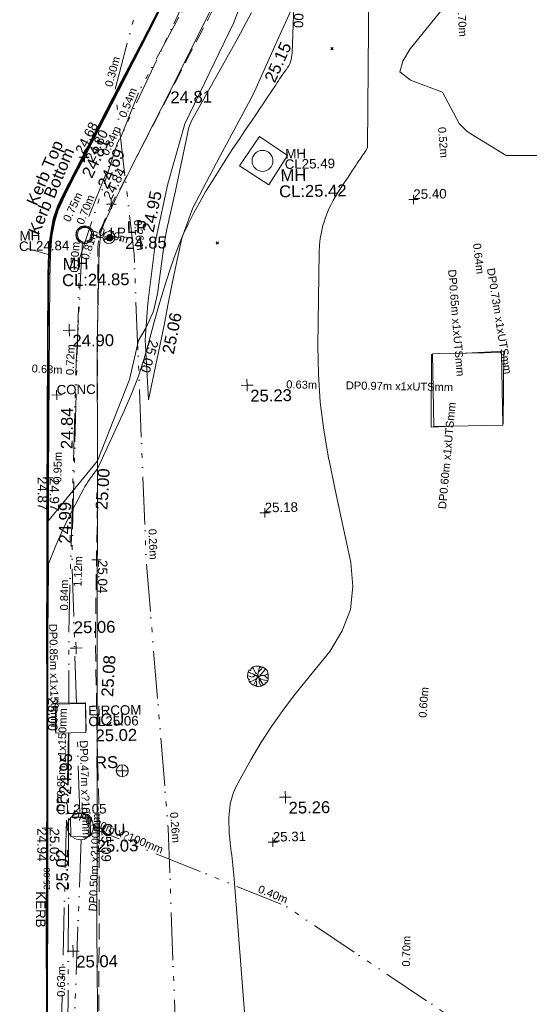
# Model space of a CAD drawing. Header units: millimetres. Extents: x -287732 to 520720, y -88450 to 287754.
# Tile 111 of 256: x -281912 to -265858, y 99529 to 130532. Entities that reach past the tile are written whole.
import ezdxf

# ---------------------------------------------------------------- set-up
doc = ezdxf.new("R2010")
doc.units = ezdxf.units.MM
for name, pattern in [('IMPORT-DASHED _2_', [750, 500, -250]), ('IMPORT-UG_EIR_QLB2 _2_', [2750, 1500, -300, 0, -300, 150, -300, 0, -200]), ('IMPORT-UG_ELEC_LV_QLB2 _2_', [2700, 1500, -300, 0, -250, 150, -300, 0, -200]), ('IMPORT-UG_ELEC_STREET LIGHTING_QLB2 _2_', [2700, 1500, -300, 0, -250, 150, -300, 0, -200])]:
    doc.linetypes.add(name, pattern=pattern)
for name, color, linetype, lineweight, true_color in [('00_TOPO_CONCRETE', 9, 'Continuous', 9, 0x808080), ('00_TOPO_FOOTPATH', 7, 'Continuous', 9, 0xa50000), ('00_TOPO_FURN_LAMP_POST', 7, 'Continuous', 9, 0x666666), ('00_TOPO_FURN_SIGN', 7, 'Continuous', 9, 0x666666), ('00_TOPO_KERB_BOTTOM', 1, 'Continuous', 9, 0xff0000), ('00_TOPO_KERB_TOP', 7, 'Continuous', 9, 0xa500a5), ('00_TOPO_LEVEL_SPOT', 7, 'Continuous', 9, 0x666666), ('00_TOPO_SERV_IC', 5, 'Continuous', 9, 0x0000ff), ('00_TOPO_SERV_MH', 7, 'Continuous', 9, 0x666666), ('00_UAV_SLOPE_BOTTOM', 30, 'Continuous', 9, 0xff7f00), ('00_UAV_SLOPE_TOP', 40, 'Continuous', 9, 0xffbf00), ('01_DTM_CONTOUR_MJR', 7, 'Continuous', 9, 0x7f3f00), ('01_DTM_CONTOUR_MJR_LABELS', 7, 'Continuous', 9, 0x7f3f00), ('01_DTM_CONTOUR_MNR', 7, 'Continuous', 9, 0xa5a552), ('12333-PUM-2D-U-0001-C01 - Rev2_REVIT IMPORT_dwg', 7, 'Continuous', 9, 0x767676), ('CONTOURS_INDEX', 4, 'Continuous', 9, 0x00ffff), ('CONTOURS_INDEX_LVL', 4, 'Continuous', 9, 0x00ffff), ('CONTOURS_MINOR', 7, 'Continuous', 9, 0x00a5a5), ('EIRCOM_COVER', 3, 'Continuous', 9, 0x00ff00), ('EIRCOM_COVER_LVL', 3, 'Continuous', 9, 0x00ff00), ('EIRCOM_COVER_TXT', 3, 'Continuous', 9, 0x00ff00), ('INSPECTION_COVER', 7, 'Continuous', 9, 0xa50000), ('INSPECTION_COVER_LVL', 7, 'Continuous', 9, 0xa50000), ('INSPECTION_COVER_TXT', 7, 'Continuous', 9, 0xa50000), ('KERB_BOTTOM', 7, 'Continuous', 9, 0x0000a5), ('KERB_BOTTOM_LVL', 7, 'Continuous', 9, 0x0000a5), ('KERB_BOTTOM_TXT', 7, 'Continuous', 9, 0x0000a5), ('KERB_TOP', 2, 'Continuous', 9, 0xffff00), ('KERB_TOP_LVL', 2, 'Continuous', 9, 0xffff00), ('LAMPPOST', 6, 'Continuous', 9, 0xff00ff), ('LAMPPOST_TXT', 6, 'Continuous', 9, 0xff00ff), ('MANHOLES', 7, 'Continuous', 9, 0xa50000), ('MANHOLES_LVL', 7, 'Continuous', 9, 0xa50000), ('MANHOLES_TXT', 7, 'Continuous', 9, 0xa50000), ('PUM-EIRCOMM-MH', 6, 'Continuous', 9, 0xff00ff), ('PUM-EIRCOMM-NOTES', 6, 'Continuous', 9, 0xff00ff), ('PUM-EIRCOMM-QLB2', 6, 'IMPORT-UG_EIR_QLB2 _2_', 9, 0xff00ff), ('PUM-ELECTRIC-LV-QLB2', 1, 'IMPORT-UG_ELEC_LV_QLB2 _2_', 9, 0xff0000), ('PUM-ELECTRIC-MH', 1, 'Continuous', 9, 0xff0000), ('PUM-ELECTRIC-SL-QLB2', 7, 'IMPORT-UG_ELEC_STREET LIGHTING_QLB2 _2_', 9, 0xff7f7f), ('SAPLING', 120, 'Continuous', 9, 0x00ffbf), ('SPOT_HEIGHTS_LVL', 7, 'Continuous', 9, 0x00a500)]:
    doc.layers.add(name, color=color, linetype=linetype, lineweight=lineweight, true_color=true_color)
for name, color, linetype, lineweight in [('CHANGE_OF_SURFACE', 7, 'IMPORT-DASHED _2_', 9), ('CHANGE_OF_SURFACE_LVL', 7, 'Continuous', 9), ('GEN-TEXT', 7, 'Continuous', 9), ('Text', 7, 'Continuous', 9), ('TEXT_TXT', 7, 'Continuous', 9)]:
    doc.layers.add(name, color=color, linetype=linetype, lineweight=lineweight)
doc.styles.add('Arial_1', font='arial.ttf', dxfattribs={"height": 250})
doc.styles.add('Arial_3', font='arial.ttf', dxfattribs={"height": 300})
doc.styles.add('Swis721 Lt BT_1', font='swissl.ttf', dxfattribs={"height": 200})
doc.styles.add('Swis721 Lt BT_2', font='swissl.ttf', dxfattribs={"height": 375})

# ---------------------------------------------------------------- blocks, each defined once
blk = doc.blocks.new('12333-PUM-2D-U-0001-C01 - Rev2_REVIT IMPORT_dwg_MSL_RoadSign_SYM-2077193-Site Location Plan Proposed')
at = {"layer": '00_TOPO_FURN_SIGN', "color": 254, "true_color": 0xcccccc}
for p, q in [((-500, 0), (500, 0)), ((0, -500), (0, 500))]:
    blk.add_line(p, q, dxfattribs=at)
blk.add_circle((0, 0), 500, dxfattribs=at)
blk = doc.blocks.new('12333-PUM-2D-U-0001-C01 - Rev2_REVIT IMPORT_dwg_MSL_Lamp_Post_SYM-2077199-Site Location Plan Proposed')
at = {"layer": '00_TOPO_FURN_LAMP_POST', "color": 254, "true_color": 0xcccccc, "flags": 128}
for points in [[(-500, 0), (-1000, 0), (-1000, 317)], [(500, 0), (1000, 0), (1000, -317)]]:
    blk.add_lwpolyline(points, dxfattribs=at)
at = {"layer": '00_TOPO_FURN_LAMP_POST', "color": 254, "true_color": 0xcccccc}
blk.add_circle((0, 0), 500, dxfattribs=at)
blk = doc.blocks.new('12333-PUM-2D-U-0001-C01 - Rev2_REVIT IMPORT_dwg_MM-2077200-Site Location Plan Proposed')
at = {"layer": '00_TOPO_LEVEL_SPOT', "color": 254, "true_color": 0xcccccc, "flags": 128}
for points in [[(0, -500), (0, 0), (-500, 0)], [(500, 0), (0, 0), (0, 500)]]:
    blk.add_lwpolyline(points, dxfattribs=at)
blk = doc.blocks.new('12333-PUM-2D-U-0001-C01 - Rev2_REVIT IMPORT_dwg_MGS62954_T2_Galway_ITM_3d_Rev1-2077680-Site Location Plan Proposed')
at = {"layer": '00_TOPO_CONCRETE', "color": 254, "true_color": 0xcccccc}
for p, q in [((533629210, 725686128), (533629857, 725687042)), ((533629857, 725687042), (533630734, 725686433)), ((533630124, 725685518), (533630734, 725686433)), ((533630124, 725685518), (533629210, 725686128)), ((533635191, 725677822), (533635191, 725680108)), ((533637363, 725680108), (533635191, 725680108)), ((533637363, 725677822), (533637363, 725680108)), ((533635191, 725677822), (533637363, 725677822))]:
    blk.add_line(p, q, dxfattribs=at)
at = {"layer": '00_TOPO_FOOTPATH', "color": 254, "true_color": 0xcccccc, "flags": 128}
blk.add_lwpolyline([(533628738, 725691744), (533627073, 725688517), (533625974, 725686457), (533625283, 725685132), (533624911, 725684377), (533624806, 725684113), (533624743, 725683587), (533624630, 725680580), (533624580, 725676920), (533624460, 725670974), (533624365, 725665358), (533624297, 725662203), (533624269, 725658440)], dxfattribs=at)
at = {"layer": '00_TOPO_KERB_BOTTOM', "color": 254, "true_color": 0xcccccc, "flags": 128}
blk.add_lwpolyline([(533626916, 725691417), (533626222, 725690125), (533625436, 725688678), (533624058, 725686106), (533623622, 725685294), (533623456, 725684961), (533623312, 725684573), (533623268, 725684327), (533623198, 725683964), (533623153, 725683444), (533623119, 725682829), (533623066, 725680530), (533623014, 725678129), (533622956, 725675580), (533622919, 725673361), (533622882, 725671612), (533622851, 725669524), (533622807, 725666844), (533622753, 725664299), (533622710, 725662315), (533622667, 725659602)], dxfattribs=at)
at = {"layer": '00_TOPO_KERB_TOP', "color": 254, "true_color": 0xcccccc, "flags": 128}
blk.add_lwpolyline([(533626935, 725691408), (533626241, 725690115), (533625455, 725688668), (533624077, 725686096), (533623641, 725685284), (533623475, 725684952), (533623333, 725684568), (533623289, 725684324), (533623219, 725683961), (533623174, 725683443), (533623141, 725682828), (533623087, 725680530), (533623036, 725678128), (533622978, 725675579), (533622940, 725673360), (533622903, 725671612), (533622872, 725669524), (533622828, 725666843), (533622774, 725664299), (533622731, 725662314), (533622688, 725659601)], dxfattribs=at)
at = {"layer": '00_TOPO_SERV_IC', "color": 254, "true_color": 0xcccccc}
for p, q in [((533623114, 725668373), (533623114, 725669288)), ((533624066, 725669288), (533623114, 725669288)), ((533624066, 725668373), (533624066, 725669288)), ((533623114, 725668373), (533624066, 725668373)), ((533623533, 725665097), (533623533, 725665706)), ((533623533, 725665706), (533624104, 725665706)), ((533624104, 725665706), (533624104, 725665097)), ((533623533, 725665097), (533624104, 725665097))]:
    blk.add_line(p, q, dxfattribs=at)
at = {"layer": '00_TOPO_SERV_MH', "color": 254, "true_color": 0xcccccc}
blk.add_circle((533629940, 725686275), 330, dxfattribs=at)
blk.add_ellipse((533624275, 725684058), major_axis=(210, 124), ratio=0.999469, dxfattribs=at)
at = {"layer": '00_UAV_SLOPE_BOTTOM', "color": 254, "true_color": 0xcccccc, "flags": 128}
for points in [[(533627518, 725687488), (533629111, 725690643), (533629646, 725692008), (533629664, 725692053), (533629754, 725692523), (533629837, 725693032), (533629915, 725696984), (533629971, 725699764), (533629972, 725701979), (533629975, 725705044)], [(533626215, 725678819), (533626143, 725680706), (533626246, 725681855), (533626530, 725683790), (533626548, 725683913), (533626947, 725685608), (533627518, 725687488)]]:
    blk.add_lwpolyline(points, dxfattribs=at)
at = {"layer": '00_UAV_SLOPE_TOP', "color": 254, "true_color": 0xcccccc, "flags": 128}
for points in [[(533632599, 725704975), (533632552, 725701774), (533632462, 725699980), (533632318, 725697112), (533632037, 725695003), (533631939, 725694266), (533631338, 725691884), (533630568, 725690258), (533629677, 725688372), (533628594, 725686441)], [(533628594, 725686441), (533627723, 725684836), (533627358, 725683883), (533627058, 725682626), (533626881, 725681786), (533626750, 725681161), (533626215, 725678819)]]:
    blk.add_lwpolyline(points, dxfattribs=at)
at = {"layer": '01_DTM_CONTOUR_MJR', "color": 254, "true_color": 0xcccccc, "flags": 128}
blk.add_lwpolyline([(533622683, 725659600), (533622699, 725660786), (533622727, 725662310), (533622738, 725663139), (533622753, 725663796), (533622765, 725664300), (533622786, 725665298), (533622820, 725666840), (533622839, 725668084), (533622861, 725669520), (533622874, 725670434), (533622895, 725671610), (533622908, 725672339), (533622932, 725673360), (533622945, 725673951), (533622970, 725675030), (533624580, 725676920), (533625630, 725679467), (533625934, 725680692), (533626180, 725681090), (533626426, 725681607), (533626556, 725682144), (533626753, 725683399), (533626832, 725683900), (533626891, 725684181), (533627179, 725685381), (533627272, 725685773), (533627641, 725687371), (533627721, 725687572), (533629233, 725690151), (533629677, 725690955)], dxfattribs=at)
at = {"layer": '01_DTM_CONTOUR_MNR', "color": 254, "true_color": 0xcccccc, "flags": 128}
blk.add_lwpolyline([(533638650, 725691340), (533639806, 725689340), (533640040, 725688730), (533639841, 725687340), (533638650, 725686292), (533637622, 725686312), (533636650, 725686921), (533636400, 725687090), (533636158, 725687340), (533635649, 725688339), (533634650, 725688733), (533634317, 725689007), (533634414, 725689340), (533634650, 725689718), (533636000, 725691340), (533636650, 725692007), (533637483, 725692173)], close=True, dxfattribs=at)
at = {"xscale": 0.375, "yscale": 0.375, "zscale": 0.375}
for name, p in [('12333-PUM-2D-U-0001-C01 - Rev2_REVIT IMPORT_dwg_MSL_Lamp_Post_SYM-2077199-Site Location Plan Proposed', (533625059, 725683947)), ('12333-PUM-2D-U-0001-C01 - Rev2_REVIT IMPORT_dwg_MM-2077200-Site Location Plan Proposed', (533623760, 725681050)), ('12333-PUM-2D-U-0001-C01 - Rev2_REVIT IMPORT_dwg_MM-2077200-Site Location Plan Proposed', (533629330, 725679220)), ('12333-PUM-2D-U-0001-C01 - Rev2_REVIT IMPORT_dwg_MM-2077200-Site Location Plan Proposed', (533623800, 725671040)), ('12333-PUM-2D-U-0001-C01 - Rev2_REVIT IMPORT_dwg_MSL_RoadSign_SYM-2077193-Site Location Plan Proposed', (533625187, 725667150)), ('12333-PUM-2D-U-0001-C01 - Rev2_REVIT IMPORT_dwg_MM-2077200-Site Location Plan Proposed', (533630310, 725666230)), ('12333-PUM-2D-U-0001-C01 - Rev2_REVIT IMPORT_dwg_MM-2077200-Site Location Plan Proposed', (533623540, 725661500))]:
    blk.add_blockref(name, p, dxfattribs=at)
at = {"layer": '00_TOPO_FOOTPATH', "color": 251, "true_color": 0x666666, "insert": (533627073, 725688513), "char_height": 375, "width": 1495.9, "attachment_point": 1, "line_spacing_factor": 1.005062, "style": 'Swis721 Lt BT_2'}
blk.add_mtext('24.81', dxfattribs=at)
at = {"layer": '00_TOPO_FOOTPATH', "color": 251, "true_color": 0x666666, "char_height": 375, "width": 1495.9, "attachment_point": 1, "line_spacing_factor": 1.005062, "style": 'Swis721 Lt BT_2'}
for s, insert, rotation in [('25.00', (533624485, 725675389), 85.5364), ('25.08', (533624565, 725669504), 85.6357)]:
    blk.add_mtext(s, dxfattribs=dict(at, insert=insert, rotation=rotation))
at = {"layer": '00_TOPO_FURN_LAMP_POST', "char_height": 375, "attachment_point": 1, "line_spacing_factor": 1.005062, "style": 'Swis721 Lt BT_2'}
for s, insert, width in [('LP', (533625628, 725684449), 707.59), ('24.85', (533625566, 725683951), 1495.9)]:
    blk.add_mtext(s, dxfattribs=dict(at, insert=insert, width=width))
at = {"layer": '00_TOPO_FURN_SIGN', "insert": (533624333, 725667617), "char_height": 375, "width": 783.57, "attachment_point": 1, "line_spacing_factor": 1.005062, "style": 'Swis721 Lt BT_2'}
blk.add_mtext('RS', dxfattribs=at)
at = {"layer": '00_TOPO_KERB_BOTTOM', "color": 251, "true_color": 0x666666, "char_height": 375, "attachment_point": 1, "line_spacing_factor": 1.005062, "style": 'Swis721 Lt BT_2'}
for s, insert, width, rotation in [('Kerb Bottom', (533622506, 725684185), 3414.46, 66.0577), ('24.69', (533624711, 725685611), 1495.9, 63.707), ('24.84', (533623430, 725677312), 1495.9, 88.6721), ('24.95', (533623185, 725666435), 1495.9, 87.4308)]:
    blk.add_mtext(s, dxfattribs=dict(at, insert=insert, width=width, rotation=rotation))
at = {"layer": '00_TOPO_KERB_TOP', "color": 251, "true_color": 0x666666, "char_height": 375, "attachment_point": 1, "line_spacing_factor": 1.005062, "style": 'Swis721 Lt BT_2'}
for s, insert, width, rotation in [('Kerb Top', (533622467, 725685111), 2493.17, 66.0577), ('24.81', (533624222, 725685964), 1495.9, 63.707), ('24.99', (533623316, 725674342), 1495.9, 88.6721), ('25.02', (533623047, 725663411), 1495.9, 89.409)]:
    blk.add_mtext(s, dxfattribs=dict(at, insert=insert, width=width, rotation=rotation))
at = {"layer": '00_TOPO_LEVEL_SPOT', "char_height": 375, "width": 1495.9, "attachment_point": 1, "line_spacing_factor": 1.005062, "style": 'Swis721 Lt BT_2'}
for s, insert in [('24.90', (533623855, 725680903)), ('25.23', (533629425, 725679073)), ('25.06', (533623740, 725671880)), ('25.26', (533630405, 725666083)), ('25.04', (533623635, 725661353))]:
    blk.add_mtext(s, dxfattribs=dict(at, insert=insert))
at = {"layer": '00_TOPO_SERV_IC', "color": 251, "true_color": 0x666666, "char_height": 375, "attachment_point": 1, "line_spacing_factor": 1.005062, "style": 'Swis721 Lt BT_2'}
for s, insert, width in [('ICU', (533624379, 725668964), 1021.01), ('25.02', (533624365, 725668464), 1495.9), ('ICU', (533624355, 725665484), 1021.01), ('25.03', (533624341, 725664984), 1495.9)]:
    blk.add_mtext(s, dxfattribs=dict(at, insert=insert, width=width))
at = {"layer": '00_TOPO_SERV_MH', "char_height": 375, "attachment_point": 1, "line_spacing_factor": 1.005062, "style": 'Swis721 Lt BT_2'}
for s, insert, width in [('MH', (533630498, 725685998), 949.78), ('CL:25.42', (533630445, 725685491), 2440.93), ('MH', (533623588, 725683329), 949.78), ('CL:24.85', (533623560, 725682815), 2440.93)]:
    blk.add_mtext(s, dxfattribs=dict(at, insert=insert, width=width))
at = {"layer": '00_UAV_SLOPE_BOTTOM', "color": 251, "true_color": 0x666666, "insert": (533626101, 725684143), "char_height": 375, "width": 1495.9, "attachment_point": 1, "rotation": 77.3587, "line_spacing_factor": 1.005062, "style": 'Swis721 Lt BT_2'}
blk.add_mtext('24.95', dxfattribs=at)
at = {"layer": '00_UAV_SLOPE_TOP', "color": 251, "true_color": 0x666666, "char_height": 375, "width": 1495.9, "attachment_point": 1, "line_spacing_factor": 1.005062, "style": 'Swis721 Lt BT_2'}
for s, insert, rotation in [('25.15', (533630029, 725688862), 64.6882), ('25.06', (533626671, 725680299), 77.7677)]:
    blk.add_mtext(s, dxfattribs=dict(at, insert=insert, rotation=rotation))
at = {"layer": '01_DTM_CONTOUR_MJR_LABELS', "color": 251, "true_color": 0x666666, "insert": (533622654, 725663798), "char_height": 200, "width": 797.8, "attachment_point": 2, "rotation": 88.7453, "line_spacing_factor": 1.005062, "style": 'Swis721 Lt BT_1'}
blk.add_mtext('25.00', dxfattribs=at)
blk = doc.blocks.new('12333-PUM-2D-U-0001-C01 - Rev2_REVIT IMPORT_dwg_SAPLING-2077789-Site Location Plan Proposed')
at = {"layer": 'SAPLING', "color": 254, "true_color": 0xeaeaea, "flags": 128}
blk.add_lwpolyline([(-224, 233), (-205, 245), (-187, 266), (-161, 288), (-141, 304), (-126, 305), (-98, 315), (-57, 319), (-20, 318), (6, 319), (42, 315), (83, 313), (82, 297), (82, 276), (101, 288), (116, 295), (174, 283), (242, 230), (278, 193), (290, 174), (304, 144), (310, 119), (318, 96), (308, 85), (285, 71), (314, 66), (319, 51), (320, 34), (321, -19), (321, -44), (322, -58), (318, -87), (317, -88), (315, -116), (305, -145), (293, -164), (270, -199), (257, -205), (243, -206), (226, -198), (219, -196), (224, -237), (178, -270), (130, -296), (93, -307), (71, -313), (19, -319), (-18, -318), (-32, -316), (-49, -307), (-60, -296), (-61, -287), (-54, -269), (-62, -259), (-66, -259), (-71, -273), (-84, -295), (-95, -300), (-161, -268), (-214, -235), (-227, -214), (-256, -185), (-273, -169), (-281, -158), (-286, -141), (-285, -125), (-277, -110), (-266, -95), (-296, -94), (-309, -68), (-317, -55), (-325, -36), (-325, 12), (-322, 19), (-323, 24), (-325, 45), (-320, 73), (-315, 104), (-309, 132), (-295, 172), (-280, 191), (-269, 200), (-267, 201), (-257, 200), (-232, 187), (-228, 185), (-224, 190), (-226, 205)], close=True, dxfattribs=at)
for points in [[(-141, -278), (-119, -231), (-99, -191), (-77, -151), (-54, -108), (-30, -56), (-16, -32), (-3, -10), (-5, 32), (-2, 70), (4, 113), (16, 154), (31, 203), (43, 259), (53, 291), (57, 315)], [(-324, 31), (-309, 22), (-261, 7), (-206, -19), (-150, -8), (-102, 21), (-73, 29), (-35, 8), (-17, 5), (13, 1), (37, 5), (73, 23)], [(93, -307), (57, -237), (34, -187), (35, -146), (43, -115), (41, -75), (33, -48), (18, -30), (-6, -6), (-29, 5), (-61, 27), (-94, 41), (-128, 58), (-164, 77), (-228, 106), (-260, 124), (-302, 152)], [(-166, 284), (-141, 239), (-116, 194), (-94, 150), (-73, 104), (-34, 76), (-8, 68), (0, 54), (-1, 32), (-6, 5), (-10, -21), (-26, -46), (-46, -79), (-64, -125), (-67, -149), (-53, -170), (-50, -208), (-39, -250), (-40, -281), (-47, -299), (-49, -307)], [(-141, 64), (-110, 49), (-101, 44), (-87, 37), (-62, 29), (-46, 19), (-36, 10), (-22, 6), (-1, 4), (-3, -1), (-3, -9), (-19, 1), (-29, 5), (-44, 14), (-64, 26), (-74, 31), (-78, 29), (-97, 23), (-116, 15), (-124, 6), (-137, 0), (-152, -9), (-156, -9)], [(-145, 67), (-125, 56), (-92, 40), (-55, 25), (-29, 8)], [(-75, 109), (-57, 95), (-38, 82), (-16, 72), (-3, 63), (-1, 43), (-2, 29), (1, 17), (-3, 3), (3, -8), (14, -23), (23, -42), (33, -54), (45, -78), (54, -95), (67, -114), (89, -147)], [(-65, -125), (-58, -111), (-50, -101), (-44, -90), (-36, -73), (-29, -56), (-17, -38), (-6, -22), (-2, -12), (1, 0)], [(9, 131), (5, 117), (8, 105), (3, 84), (1, 71), (-1, 54), (-3, 38), (5, 26), (5, 14), (6, 6), (8, 1)], [(311, 66), (223, 37), (175, 28), (119, 21), (87, 15), (30, 6), (0, 0), (11, -30), (36, -58), (58, -71), (94, -79), (133, -97), (167, -110), (201, -119), (232, -127), (261, -136), (302, -150)], [(32, -147), (40, -130), (43, -115), (40, -101), (43, -82), (38, -68), (27, -46), (12, -30), (8, -17), (0, -8), (1, 1), (0, 12), (1, 24)], [(141, 291), (122, 230), (88, 200), (45, 165), (9, 128), (6, 108), (1, 69), (4, 19), (9, -1), (27, -1), (63, 17), (86, 42), (110, 77), (150, 118), (180, 152), (219, 199), (245, 226)], [(5, -3), (28, 1), (56, 6), (80, 12), (108, 23), (130, 23)], [(6, -1), (29, 1), (45, 5), (52, 8), (63, 11), (84, 13), (106, 18), (129, 23), (147, 27), (164, 26), (189, 31), (196, 32)], [(319, -80), (278, -48), (237, -5), (206, 27), (200, 32)], [(-259, -182), (-236, -158), (-200, -145), (-150, -124), (-53, -79), (-25, -43), (-3, -16)], [(-82, -91), (-63, -85), (-52, -80), (-43, -67), (-34, -57), (-26, -45), (-15, -30), (-8, -23), (-8, -11), (-6, -3)], [(-81, -91), (-66, -84), (-55, -82), (-47, -73), (-34, -56), (-18, -29), (-4, -16)], [(-64, -121), (-51, -97), (-40, -75), (-29, -49), (-16, -29), (-4, -16)], [(104, -84), (86, -77), (66, -73), (50, -66), (36, -58), (29, -45), (23, -36), (18, -27), (11, -15), (1, -5)], [(169, -277), (133, -215), (93, -154), (54, -99), (30, -51), (5, -18)], [(87, -77), (69, -73), (50, -69), (36, -55)], [(84, -143), (70, -119), (59, -104), (44, -80), (38, -69)]]:
    blk.add_lwpolyline(points, dxfattribs=at)
blk = doc.blocks.new('12333-PUM-2D-U-0001-C01 - Rev2_REVIT IMPORT_dwg_SPOT-2077713-Site Location Plan Proposed')
at = {"layer": 'Text', "color": 253, "true_color": 0xaaaaaa}
for p, q in [((-500, 0), (500, 0)), ((0, 500), (0, -500))]:
    blk.add_line(p, q, dxfattribs=at)
blk = doc.blocks.new('12333-PUM-2D-U-0001-C01 - Rev2_REVIT IMPORT_dwg_MH_CIR2-2077688-Site Location Plan Proposed')
at = {"layer": 'LAMPPOST', "color": 211, "true_color": 0xffaaff}
for p, q in [((-499, -33), (33, 499)), ((-496, 60), (-60, 496)), ((-488, -111), (111, 488)), ((-467, -180), (180, 467)), ((-467, 179), (-179, 467)), ((-438, -241), (241, 438)), ((-403, -296), (296, 403)), ((-362, -345), (345, 362)), ((-315, -388), (388, 315)), ((-263, -425), (425, 263)), ((-204, -456), (456, 204)), ((-138, -480), (480, 138)), ((-64, -496), (496, 64)), ((22, -500), (500, -22)), ((128, -483), (483, -128)), ((305, -396), (396, -305))]:
    blk.add_line(p, q, dxfattribs=at)
at = {"layer": 'LAMPPOST', "color": 211, "true_color": 0xffaaff, "flags": 128}
blk.add_lwpolyline([(475, -154), (500, 0), (475, 154), (404, 293), (293, 404), (154, 475), (0, 500), (-154, 475), (-293, 404), (-404, 293), (-475, 154), (-500, 0), (-475, -154), (-404, -293), (-293, -404), (-154, -475), (0, -500), (154, -475), (293, -404), (404, -293)], close=True, dxfattribs=at)
blk = doc.blocks.new('12333-PUM-2D-U-0001-C01 - Rev2_REVIT IMPORT_dwg_SPOT-2077769-Site Location Plan Proposed')
at = {"layer": 'CHANGE_OF_SURFACE_LVL', "color": 253, "true_color": 0xaaaaaa}
for p, q in [((-500, 0), (500, 0)), ((0, 500), (0, -500))]:
    blk.add_line(p, q, dxfattribs=at)
blk = doc.blocks.new('12333-PUM-2D-U-0001-C01 - Rev2_REVIT IMPORT_dwg_SPOT-V272-Site Location Plan Proposed')
at = {"layer": 'KERB_BOTTOM_LVL', "color": 9, "true_color": 0xaaaae1}
for p, q in [((-500, 0), (500, 0)), ((0, 500), (0, -500))]:
    blk.add_line(p, q, dxfattribs=at)
blk = doc.blocks.new('12333-PUM-2D-U-0001-C01 - Rev2_REVIT IMPORT_dwg_SPOT-2077810-Site Location Plan Proposed')
at = {"layer": 'KERB_TOP_LVL', "color": 51, "true_color": 0xffffaa}
for p, q in [((-500, 0), (500, 0)), ((0, 500), (0, -500))]:
    blk.add_line(p, q, dxfattribs=at)
blk = doc.blocks.new('12333-PUM-2D-U-0001-C01 - Rev2_REVIT IMPORT_dwg_SPOT-2077775-Site Location Plan Proposed')
at = {"layer": 'SPOT_HEIGHTS_LVL', "color": 9, "true_color": 0xaae1aa}
for p, q in [((-500, 0), (500, 0)), ((0, 500), (0, -500))]:
    blk.add_line(p, q, dxfattribs=at)
blk = doc.blocks.new('12333-PUM-2D-U-0001-C01 - Rev2_REVIT IMPORT_dwg-1620468-Site Location Plan Proposed')
at = {"layer": 'CHANGE_OF_SURFACE', "color": 253, "true_color": 0xaaaaaa, "flags": 128}
for points in [[(-16647, 49502), (-16668, 52691), (-16663, 55618), (-16512, 60283), (-16427, 65180), (-16371, 67781), (-16319, 68233), (-16201, 68511), (-15923, 69143), (-15617, 69657), (-14340, 72018), (-13383, 73808), (-12770, 74921), (-12582, 75302), (-12360, 75750), (-12191, 76132), (-12092, 76485), (-12012, 76924), (-11974, 77390), (-11951, 78804), (-11940, 79424), (-11926, 80161)], [(-16647, 49502), (-16695, 46847), (-16740, 44860), (-16776, 42793), (-16812, 40724), (-16838, 39035), (-16878, 36932), (-16880, 36004), (-16873, 35780), (-16830, 35542), (-16742, 35169), (-16666, 34911), (-16525, 34506), (-16378, 34169), (-16190, 33841), (-15947, 33467)]]:
    blk.add_lwpolyline(points, dxfattribs=at)
at = {"layer": 'CONTOURS_INDEX', "color": 131, "true_color": 0xaaffff, "flags": 128}
blk.add_lwpolyline([(-18388, 43647), (-18368, 44889), (-18361, 45242), (-18358, 45418), (-18355, 45594), (-18351, 45770), (-18347, 45946), (-18326, 46879), (-18318, 47321), (-18313, 47542), (-18309, 47763), (-18306, 47983), (-18302, 48204), (-18281, 49529), (-18266, 50404), (-18258, 50842), (-18250, 51279), (-18242, 51717), (-18233, 52154), (-18175, 55129), (-18163, 55578), (-18157, 55803), (-18151, 56028), (-18145, 56252), (-18139, 56477), (-18102, 57849), (-17857, 58422), (-17730, 58706), (-17598, 58987), (-17458, 59265), (-17312, 59540), (-16956, 60188), (-16912, 60265), (-16865, 60341), (-16816, 60415), (-16765, 60488), (-16731, 60534), (-16694, 60583), (-16657, 60631), (-16619, 60679), (-16580, 60726), (-16502, 60819), (-15622, 62650), (-15385, 63178), (-15169, 63714), (-14981, 64261), (-14814, 64816), (-14655, 65374), (-14487, 65929), (-14306, 66480), (-14116, 67028), (-13982, 67399), (-13840, 67764), (-13687, 68123), (-13516, 68474), (-13333, 68820), (-13138, 69159), (-12937, 69495), (-12728, 69826), (-12514, 70154), (-12257, 70537), (-12063, 70825), (-11866, 71112), (-11667, 71398), (-11466, 71682), (-11303, 71910), (-11183, 72080), (-11064, 72249), (-10946, 72420), (-10829, 72591), (-10671, 72823), (-10633, 72878), (-10595, 72934), (-10557, 72990), (-10519, 73046), (-10481, 73101), (-10441, 73155), (-10400, 73209), (-10358, 73262), (-10338, 73286), (-10297, 73343), (-10260, 73401), (-10230, 73463), (-10203, 73528), (-10183, 73595), (-10166, 73662), (-10156, 73731), (-10149, 73800), (-9972, 77062)], dxfattribs=at)
at = {"layer": 'CONTOURS_MINOR', "color": 254, "true_color": 0xaae1e1, "flags": 128}
for points in [[(-18568, 67785), (-18562, 67784), (-18341, 67719), (-17902, 67579), (-17860, 68010), (-17858, 68026), (-17856, 68042), (-17854, 68058), (-17852, 68074), (-17839, 68169), (-17783, 68450), (-17779, 68469), (-17775, 68489), (-17770, 68509), (-17766, 68528), (-17736, 68645), (-17711, 68730), (-17617, 68989), (-17575, 69083), (-17554, 69130), (-17533, 69176), (-17510, 69223), (-17488, 69269), (-17397, 69454), (-17334, 69572), (-17303, 69630), (-17272, 69689), (-17240, 69748), (-17208, 69806), (-17144, 69923), (-17071, 70055), (-17035, 70121), (-16999, 70187), (-16963, 70253), (-16927, 70319), (-16756, 70634), (-16570, 70979), (-16478, 71151), (-16385, 71324), (-16293, 71496), (-16200, 71669), (-15651, 72695), (-14859, 74174), (-14784, 74314), (-14709, 74454), (-14634, 74594), (-14558, 74734), (-14408, 75013)], [(-11954, 39962), (-12425, 47832), (-12432, 47939), (-12440, 48046), (-12449, 48153), (-12458, 48260), (-12469, 48367), (-12480, 48473), (-12492, 48580), (-12505, 48686), (-12518, 48788), (-12534, 48945), (-12547, 49102), (-12555, 49260), (-12559, 49418), (-12560, 49594), (-12557, 49746), (-12548, 49898), (-12530, 50049), (-12507, 50200), (-12472, 50347), (-12427, 50491), (-12368, 50630), (-12299, 50765), (-11834, 51573), (-11512, 52099), (-11172, 52613), (-10806, 53109), (-10421, 53592), (-9291, 54937), (-8890, 55577), (-8617, 56249), (-8534, 56970), (-8579, 57724), (-8734, 58507), (-8888, 59290), (-9039, 60073), (-9189, 60857), (-9223, 61037), (-9359, 61914), (-9456, 62794), (-9497, 63678), (-9498, 64565), (-9408, 67526), (-9393, 67735), (-9367, 67942), (-9325, 68146), (-9272, 68349), (-9234, 68471), (-9187, 68609), (-9135, 68745), (-9073, 68877), (-9007, 69007), (-8934, 69134), (-8859, 69260), (-8781, 69383), (-8700, 69506), (-8602, 69651), (-8529, 69759), (-8455, 69866), (-8381, 69973), (-8306, 70080), (-8245, 70165), (-8201, 70229), (-8156, 70293), (-8112, 70357), (-8068, 70421), (-7995, 70529), (-7938, 70612), (-7869, 70703), (-7827, 70800), (-7636, 78273)]]:
    blk.add_lwpolyline(points, dxfattribs=at)
at = {"layer": 'EIRCOM_COVER', "color": 81, "true_color": 0xaaffaa}
blk.add_line((-17955, 53433), (-17955, 53461), dxfattribs=at)
at = {"layer": 'EIRCOM_COVER', "color": 81, "true_color": 0xaaffaa, "flags": 128}
blk.add_lwpolyline([(-17955, 53461), (-17008, 53461), (-17008, 52570)], dxfattribs=at)
at = {"layer": 'GEN-TEXT', "color": 253, "true_color": 0xaaaaaa}
for p, q in [((-8923, 73883), (-8852, 73954)), ((-8852, 73883), (-8923, 73954)), ((-16161, 68025), (-16090, 68096)), ((-16090, 68025), (-16161, 68096)), ((-12646, 67830), (-12575, 67901)), ((-12575, 67830), (-12646, 67901))]:
    blk.add_line(p, q, dxfattribs=at)
at = {"layer": 'INSPECTION_COVER', "color": 9, "true_color": 0xe1aaaa, "flags": 128}
blk.add_lwpolyline([(-17536, 49861), (-16931, 49861), (-16931, 49269), (-16975, 49269)], dxfattribs=at)
at = {"layer": 'KERB_BOTTOM', "color": 9, "true_color": 0xaaaae1, "flags": 128}
for points in [[(-18299, 49531), (-18200, 55126), (-18087, 60560), (-18012, 63821), (-17941, 66833), (-17904, 67577), (-17852, 68171), (-17748, 68647), (-17630, 68996), (-17409, 69462), (-17164, 69934), (-16772, 70640), (-15670, 72709), (-14435, 75028), (-14034, 75805), (-13860, 76234), (-13695, 76630), (-13577, 77116), (-13563, 77799), (-13535, 79453), (-13530, 79703)], [(-18299, 49531), (-18347, 46881), (-18391, 44893), (-18423, 43070)]]:
    blk.add_lwpolyline(points, dxfattribs=at)
at = {"layer": 'KERB_TOP', "color": 51, "true_color": 0xffffaa, "flags": 128}
for points in [[(-18268, 49531), (-18167, 55126), (-18054, 60559), (-17978, 63820), (-17908, 66831), (-17870, 67575), (-17818, 68166), (-17716, 68638), (-17599, 68983), (-17379, 69447), (-17134, 69918), (-16743, 70624), (-15640, 72693), (-14405, 75012), (-14004, 75791), (-13829, 76222), (-13663, 76620), (-13544, 77111), (-13530, 77798), (-13501, 79452), (-13496, 79712)], [(-18268, 49531), (-18315, 46880), (-18360, 44893), (-18397, 42821)]]:
    blk.add_lwpolyline(points, dxfattribs=at)
at = {"layer": 'MANHOLES', "color": 9, "true_color": 0xe1aaaa}
blk.add_circle((-16781, 68193), 278, dxfattribs=at)
at = {"layer": 'PUM-EIRCOMM-MH', "color": 211, "true_color": 0xffaaff}
for start, end in [(0, 133.2233), (138.4821, 221.5179), (312.6346, 0), (234.9739, 305.0261)]:
    blk.add_arc((-17244, 49564), 413, start, end, dxfattribs=at)
at = {"layer": 'PUM-EIRCOMM-QLB2', "color": 211, "true_color": 0xffaaff}
blk.add_line((-17256, 49977), (-17289, 52519), dxfattribs=at)
at = {"layer": 'PUM-EIRCOMM-QLB2', "color": 211, "true_color": 0xffaaff, "flags": 128}
for points in [[(-17301, 53433), (-17360, 58046), (-16956, 67434), (-15704, 71042), (-12431, 77689), (-12066, 84431), (-12056, 95177), (-11427, 106966), (-10484, 122548), (-10562, 128948)], [(-14034, 37067), (-14327, 41429), (-14479, 49470), (-15024, 57936), (-15237, 67549), (-15747, 72759), (-14154, 78337)], [(-17560, 52519), (-18038, 41213), (-18182, 33642), (-18227, 18929), (-18214, 8543), (-18223, 5588)], [(4286, 35298), (434, 38521), (-3451, 41804), (-10815, 46946), (-16837, 49498)], [(-17226, 49152), (-17716, 40103), (-18047, 33068), (-17865, 22114), (-17886, 12427), (-17903, 3937)]]:
    blk.add_lwpolyline(points, dxfattribs=at)
at = {"layer": 'PUM-ELECTRIC-MH', "color": 21, "true_color": 0xffaaaa}
for p, q in [((-5317, 61968), (-5974, 61950)), ((-17976, 52565), (-17966, 53139))]:
    blk.add_line(p, q, dxfattribs=at)
at = {"layer": 'PUM-ELECTRIC-MH', "color": 21, "true_color": 0xffaaaa, "flags": 128}
blk.add_lwpolyline([(-16535, 68194), (-16581, 68336), (-16701, 68424), (-16770, 68424), (-16851, 68424), (-16971, 68336), (-17017, 68194), (-16971, 68052), (-16970, 68052), (-16851, 67965), (-16701, 67965), (-16581, 68052), (-16574, 68072)], close=True, dxfattribs=at)
for points in [[(-5974, 61950), (-5922, 64230), (-5888, 64231)], [(-5049, 64254), (-3649, 64293), (-3701, 62013), (-3717, 62012)], [(-17961, 53433), (-17961, 53463), (-17019, 53460), (-17019, 53433)]]:
    blk.add_lwpolyline(points, dxfattribs=at)
at = {"layer": 'PUM-ELECTRIC-SL-QLB2', "color": 254, "true_color": 0xffd4d4}
blk.add_line((-16538, 68185), (-16208, 68083), dxfattribs=at)
at = {"layer": 'PUM-ELECTRIC-SL-QLB2', "color": 254, "true_color": 0xffd4d4, "flags": 128}
for points in [[(-12023, 96237), (-12029, 86636), (-12372, 77330), (-14987, 72692), (-16780, 68424)], [(-16857, 67969), (-17117, 64202), (-17485, 56157), (-17539, 53433)], [(-17557, 52519), (-17712, 44693), (-17848, 39411)]]:
    blk.add_lwpolyline(points, dxfattribs=at)
for name, p in [('12333-PUM-2D-U-0001-C01 - Rev2_REVIT IMPORT_dwg_MGS62954_T2_Galway_ITM_3d_Rev1-2077680-Site Location Plan Proposed', (-533641080, -725615854)), ('12333-PUM-2D-U-0001-C01 - Rev2_REVIT IMPORT_dwg_SAPLING-2077789-Site Location Plan Proposed', (-11567, 54196))]:
    blk.add_blockref(name, p)
for name, p, xscale, yscale, zscale in [('12333-PUM-2D-U-0001-C01 - Rev2_REVIT IMPORT_dwg_SPOT-V272-Site Location Plan Proposed', (-16772, 70640), 0.3, 0.3, 0.3), ('12333-PUM-2D-U-0001-C01 - Rev2_REVIT IMPORT_dwg_SPOT-2077810-Site Location Plan Proposed', (-16743, 70624), 0.3, 0.3, 0.3), ('12333-PUM-2D-U-0001-C01 - Rev2_REVIT IMPORT_dwg_SPOT-2077769-Site Location Plan Proposed', (-15923, 69143), 0.3, 0.3, 0.3), ('12333-PUM-2D-U-0001-C01 - Rev2_REVIT IMPORT_dwg_SPOT-2077775-Site Location Plan Proposed', (-6408, 69124), 0.3, 0.3, 0.3), ('12333-PUM-2D-U-0001-C01 - Rev2_REVIT IMPORT_dwg_MH_CIR2-2077688-Site Location Plan Proposed', (-15994, 68085), 0.2, 0.2, 0.2), ('12333-PUM-2D-U-0001-C01 - Rev2_REVIT IMPORT_dwg_SPOT-2077713-Site Location Plan Proposed', (-17752, 63162), 0.3, 0.3, 0.3), ('12333-PUM-2D-U-0001-C01 - Rev2_REVIT IMPORT_dwg_SPOT-V272-Site Location Plan Proposed', (-18087, 60560), 0.3, 0.3, 0.3), ('12333-PUM-2D-U-0001-C01 - Rev2_REVIT IMPORT_dwg_SPOT-2077810-Site Location Plan Proposed', (-18054, 60559), 0.3, 0.3, 0.3), ('12333-PUM-2D-U-0001-C01 - Rev2_REVIT IMPORT_dwg_SPOT-2077775-Site Location Plan Proposed', (-11263, 59341), 0.3, 0.3, 0.3), ('12333-PUM-2D-U-0001-C01 - Rev2_REVIT IMPORT_dwg_SPOT-2077769-Site Location Plan Proposed', (-16588, 57950), 0.3, 0.3, 0.3), ('12333-PUM-2D-U-0001-C01 - Rev2_REVIT IMPORT_dwg_SPOT-V272-Site Location Plan Proposed', (-18299, 49531), 0.3, 0.3, 0.3), ('12333-PUM-2D-U-0001-C01 - Rev2_REVIT IMPORT_dwg_SPOT-2077810-Site Location Plan Proposed', (-18268, 49531), 0.3, 0.3, 0.3), ('12333-PUM-2D-U-0001-C01 - Rev2_REVIT IMPORT_dwg_SPOT-2077769-Site Location Plan Proposed', (-16647, 49502), 0.3, 0.3, 0.3), ('12333-PUM-2D-U-0001-C01 - Rev2_REVIT IMPORT_dwg_SPOT-2077775-Site Location Plan Proposed', (-11189, 48969), 0.3, 0.3, 0.3)]:
    blk.add_blockref(name, p, dxfattribs=dict(xscale=xscale, yscale=yscale, zscale=zscale))
at = {"layer": 'CHANGE_OF_SURFACE_LVL', "char_height": 300, "width": 1256.11, "attachment_point": 1, "line_spacing_factor": 0.941778, "style": 'Arial_3'}
for s, insert, rotation in [('24.84', (-16195, 69394), 61.9411), ('25.04', (-16244, 57940), 268.8588), ('25.09', (-16279, 49485), 268.8588)]:
    blk.add_mtext(s, dxfattribs=dict(at, insert=insert, rotation=rotation))
at = {"layer": 'CONTOURS_INDEX_LVL', "char_height": 300, "width": 1256.11, "attachment_point": 1, "line_spacing_factor": 0.941778, "style": 'Arial_3'}
for insert, rotation in [((-9735, 75624), 266.9007), ((-14509, 64783), 252.8521), ((-17889, 53634), 268.877)]:
    blk.add_mtext('25.00', dxfattribs=dict(at, insert=insert, rotation=rotation))
at = {"layer": 'EIRCOM_COVER_LVL', "insert": (-16933, 53018), "char_height": 300, "width": 1895.19, "attachment_point": 1, "line_spacing_factor": 0.941778, "style": 'Arial_3'}
blk.add_mtext('CL25.06', dxfattribs=at)
at = {"layer": 'EIRCOM_COVER_TXT', "insert": (-16933, 53359), "char_height": 300, "width": 1998.03, "attachment_point": 1, "line_spacing_factor": 0.941778, "style": 'Arial_3'}
blk.add_mtext('EIRCOM', dxfattribs=at)
at = {"layer": 'INSPECTION_COVER_LVL', "insert": (-17994, 50263), "char_height": 300, "width": 1895.19, "attachment_point": 1, "line_spacing_factor": 0.941778, "style": 'Arial_3'}
blk.add_mtext('CL25.05', dxfattribs=at)
at = {"layer": 'INSPECTION_COVER_TXT', "insert": (-17994, 50604), "char_height": 300, "width": 499.51, "attachment_point": 1, "line_spacing_factor": 0.941778, "style": 'Arial_3'}
blk.add_mtext('IC', dxfattribs=at)
at = {"layer": 'KERB_BOTTOM_LVL', "char_height": 300, "width": 1256.11, "attachment_point": 1, "line_spacing_factor": 0.941778, "style": 'Arial_3'}
for s, insert, rotation in [('24.68', (-17046, 70853), 61.9411), ('24.87', (-18093, 60589), 268.8588), ('24.94', (-18298, 49531), 268.8588)]:
    blk.add_mtext(s, dxfattribs=dict(at, insert=insert, rotation=rotation))
at = {"layer": 'KERB_BOTTOM_TXT', "insert": (-18375, 47543), "char_height": 300, "width": 1362.62, "attachment_point": 1, "rotation": 268.8588, "line_spacing_factor": 0.941778, "style": 'Arial_3'}
blk.add_mtext('KERB', dxfattribs=at)
at = {"layer": 'KERB_TOP_LVL', "char_height": 300, "width": 1256.11, "attachment_point": 1, "line_spacing_factor": 0.941778, "style": 'Arial_3'}
for s, insert, rotation in [('24.80', (-16734, 70603), 61.9411), ('24.97', (-17718, 60551), 268.8588), ('25.03', (-17907, 49516), 268.8588)]:
    blk.add_mtext(s, dxfattribs=dict(at, insert=insert, rotation=rotation))
at = {"layer": 'LAMPPOST_TXT', "insert": (-15994, 68400), "char_height": 300, "width": 613.36, "attachment_point": 1, "line_spacing_factor": 0.941778, "style": 'Arial_3'}
blk.add_mtext('LP', dxfattribs=at)
at = {"layer": 'MANHOLES_LVL', "char_height": 300, "width": 1895.19, "attachment_point": 1, "line_spacing_factor": 0.941778, "style": 'Arial_3'}
for s, insert in [('CL25.49', (-10442, 70455)), ('CL24.84', (-18857, 68017))]:
    blk.add_mtext(s, dxfattribs=dict(at, insert=insert))
at = {"layer": 'MANHOLES_TXT', "char_height": 300, "width": 774.97, "attachment_point": 1, "line_spacing_factor": 0.941778, "style": 'Arial_3'}
for insert in [(-10417, 70781), (-18833, 68343)]:
    blk.add_mtext('MH', dxfattribs=dict(at, insert=insert))
at = {"layer": 'PUM-EIRCOMM-NOTES', "char_height": 250, "attachment_point": 2, "line_spacing_factor": 0.941778, "style": 'Arial_1'}
for s, insert, width, rotation in [('0.30m', (-15940, 73347), 1160.03, 74.0694), ('0.84m', (-16015, 71195), 1160.03, 63.7842), ('0.26m', (-14936, 68168), 1160.03, 275.5908), ('0.81m', (-16758, 67916), 1160.03, 70.8629), ('0.26m', (-14673, 58417), 1160.03, 271.2693), ('1.12m', (-17306, 57601), 1160.03, 87.5359), ('DP0.85m x1x150mm', (-17920, 51674), 3893.28, 87.5822), ('DP0.47m x?100mm', (-16945, 50738), 3685.15, 270.7327), ('DP0.30m x?100mm', (-16030, 49497), 3685.15, 337.035), ('DP0.50m x?100mm', (-16943, 48433), 3685.15, 86.9006), ('0.26m', (-14132, 49492), 1160.03, 273.6833), ('0.40m', (-11164, 47443), 1160.03, 337.035)]:
    blk.add_mtext(s, dxfattribs=dict(at, insert=insert, width=width, rotation=rotation))
at = {"layer": 'PUM-ELECTRIC-LV-QLB2', "char_height": 250, "attachment_point": 2, "line_spacing_factor": 0.941778, "style": 'Arial_1'}
for s, insert, width, rotation in [('0.70m', (-4650, 74712), 1160.03, 273.0379), ('0.52m', (-5315, 70913), 1160.03, 273.6458), ('0.75m', (-17259, 69129), 1160.03, 64.2548), ('0.64m', (-4260, 67239), 1160.03, 275.9433), ('DP0.65m x1xUTSmm', (-4998, 65223), 4027.95, 273.6458), ('DP0.73m x1xUTSmm', (-3642, 65268), 4027.95, 278.2803), ('0.63m', (-18030, 64106), 1160.03, 355.8129), ('0.63m', (-10025, 63481), 1160.03, 357.9859), ('DP0.97m x1xUTSmm', (-6947, 63376), 4027.95, 357.9859), ('DP0.60m x1xUTSmm', (-5618, 61054), 4027.95, 83.7691), ('0.95m', (-17887, 60894), 1160.03, 87.7962), ('DP0.85m x1x150mm', (-17863, 54332), 3893.28, 270.0383), ('0.60m', (-6489, 53296), 1160.03, 84.7179), ('0.70m', (-7170, 45465), 1160.03, 88.1422)]:
    blk.add_mtext(s, dxfattribs=dict(at, insert=insert, width=width, rotation=rotation))
at = {"layer": 'PUM-ELECTRIC-SL-QLB2', "char_height": 250, "width": 1160.03, "attachment_point": 2, "line_spacing_factor": 0.941778, "style": 'Arial_1'}
for s, insert, rotation in [('0.54m', (-15466, 72376), 67.2135), ('0.70m', (-16860, 69032), 67.2135), ('0.70m', (-15839, 68278), 342.7342), ('0.70m', (-17229, 67503), 86.0538), ('0.72m', (-17429, 64275), 87.381), ('0.84m', (-17752, 56864), 88.8656), ('0.63m', (-18059, 44702), 88.5254)]:
    blk.add_mtext(s, dxfattribs=dict(at, insert=insert, rotation=rotation))
at = {"layer": 'SPOT_HEIGHTS_LVL', "char_height": 300, "width": 1256.11, "attachment_point": 1, "line_spacing_factor": 0.941778, "style": 'Arial_3'}
for s, insert in [('25.40', (-6408, 69439)), ('25.18', (-11263, 59656)), ('25.31', (-11189, 49284))]:
    blk.add_mtext(s, dxfattribs=dict(at, insert=insert))
at = {"layer": 'TEXT_TXT', "insert": (-17752, 63477), "char_height": 300, "width": 1469.14, "attachment_point": 1, "line_spacing_factor": 0.941778, "style": 'Arial_3'}
blk.add_mtext('CONC', dxfattribs=at)

msp = doc.modelspace()

# ---------------------------------------------------------------- block references
at = {"layer": '12333-PUM-2D-U-0001-C01 - Rev2_REVIT IMPORT_dwg', "color": 254, "linetype": 'IMPORT-UG_ELEC_STREET LIGHTING_QLB2 _2_', "true_color": 0xffd4d4, "rotation": 0.9999999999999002}
msp.add_blockref('12333-PUM-2D-U-0001-C01 - Rev2_REVIT IMPORT_dwg-1620468-Site Location Plan Proposed', (-261895, 55870), dxfattribs=at)

doc.saveas('drawing.dxf')
